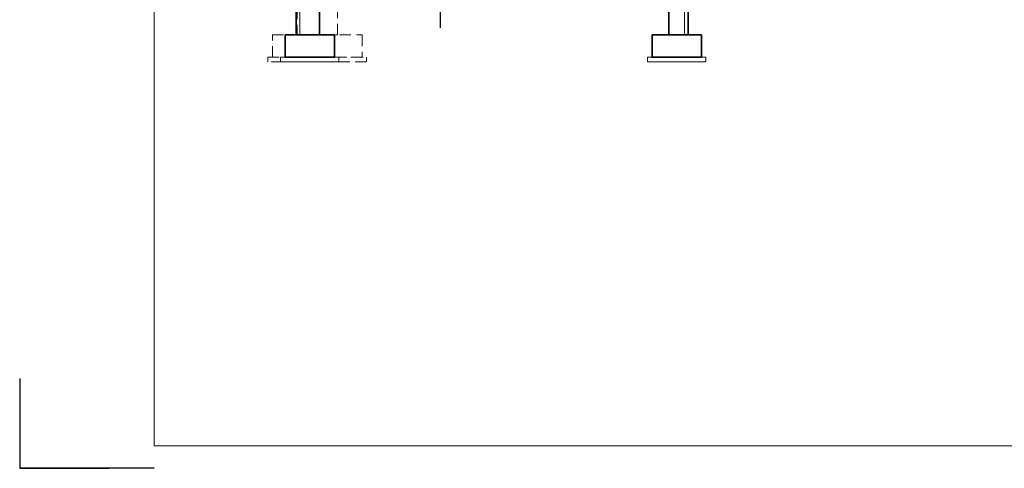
# Model space of a CAD drawing. Header units: millimetres. Extents: x 27490 to 108194, y -40520 to 41185.
# Tile 60 of 65: x 81185 to 83384, y -32473 to -31473. Entities that reach past the tile are written whole.
import ezdxf

# ---------------------------------------------------------------- set-up
doc = ezdxf.new("R2010")
doc.units = ezdxf.units.MM
doc.linetypes.add('DASHED', pattern=[0.75, 0.5, -0.25])
for name, color, linetype, lineweight in [('!MARIUSZ', 220, 'Continuous', 35), ('M_Ramki do druku', 7, 'Continuous', 18), ('M_Ramki rysunków', 2, 'Continuous', 18), ('PG_WIDOKOWE_CIENKIE', 1, 'Continuous', 18), ('PG_ŚCIANY_SŁUPY', 4, 'Continuous', 35)]:
    doc.layers.add(name, color=color, linetype=linetype, lineweight=lineweight)
doc.layers.add('BS_TXG', color=2, linetype='Continuous')

# ---------------------------------------------------------------- blocks, each defined once
blk = doc.blocks.new('Znacznik_narozny')
at = {"layer": 'M_Ramki do druku', "lineweight": -2}
blk.add_lwpolyline([(0, -20), (0, 0), (20, 0)], dxfattribs=at)

msp = doc.modelspace()

# ---------------------------------------------------------------- linework, layer by layer
at = {"layer": '!MARIUSZ', "color": 18, "linetype": 'DASHED', "lineweight": 0, "ltscale": 50, "true_color": 0x000000}
for points in [[(81804.55, -31506.86), (81894.55, -31506.86), (81894.55, -31446.86), (81804.55, -31446.86)], [(81749.55, -31506.86), (81949.55, -31506.86), (81949.55, -31556.86), (81749.55, -31556.86)], [(81739.55, -31556.86), (81959.55, -31556.86), (81959.55, -31566.86), (81739.55, -31566.86)]]:
    msp.add_lwpolyline(points, close=True, dxfattribs=at)
at = {"layer": 'BS_TXG', "color": 18, "true_color": 0x000000}
msp.add_line((82124.01, -31368.95), (82124.01, -31491.48), dxfattribs=at)
at = {"layer": 'M_Ramki do druku', "color": 18, "lineweight": -2, "true_color": 0x000000}
msp.add_line((81485.14, -32473.39), (81185.14, -32473.39), dxfattribs=at)
at = {"layer": 'M_Ramki rysunków', "color": 18, "true_color": 0x000000}
msp.add_lwpolyline([(81485.14, -32423.39), (81485.14, -29553.39), (85335.14, -29553.39), (85335.14, -32423.39)], close=True, dxfattribs=at)
at = {"layer": 'PG_WIDOKOWE_CIENKIE', "color": 18, "true_color": 0x000000}
for p, q in [((81810.8, -31506.86), (81810.53, -31302.36)), ((82669.8, -31360.36), (82669.8, -31506.86)), ((82669.8, -31506.86), (82634.8, -31506.86))]:
    msp.add_line(p, q, dxfattribs=at)
for points in [[(81767.8, -31556.86), (81897.8, -31556.86), (81897.8, -31566.86), (81767.8, -31566.86)], [(82587.3, -31556.86), (82717.3, -31556.86), (82717.3, -31566.86), (82587.3, -31566.86)]]:
    msp.add_lwpolyline(points, close=True, dxfattribs=at)
at = {"layer": 'PG_ŚCIANY_SŁUPY', "color": 18, "true_color": 0x000000}
for p, q in [((81854.8, -31304.86), (81854.8, -31506.86)), ((82634.8, -31362.86), (82634.8, -31506.86)), ((81802.8, -31406.86), (81802.8, -31506.86)), ((82677.8, -31406.86), (82677.8, -31506.86))]:
    msp.add_line(p, q, dxfattribs=at)
for points in [[(81777.8, -31506.86), (81887.8, -31506.86), (81887.8, -31556.86), (81777.8, -31556.86)], [(82597.3, -31506.86), (82707.3, -31506.86), (82707.3, -31556.86), (82597.3, -31556.86)]]:
    msp.add_lwpolyline(points, close=True, dxfattribs=at)

# ---------------------------------------------------------------- block references
at = {"layer": 'M_Ramki do druku', "color": 18, "lineweight": -2, "true_color": 0x000000, "xscale": -10, "yscale": 10, "zscale": 10, "rotation": 180}
msp.add_blockref('Znacznik_narozny', (81185.14, -32473.39), dxfattribs=at)

doc.saveas('drawing.dxf')
